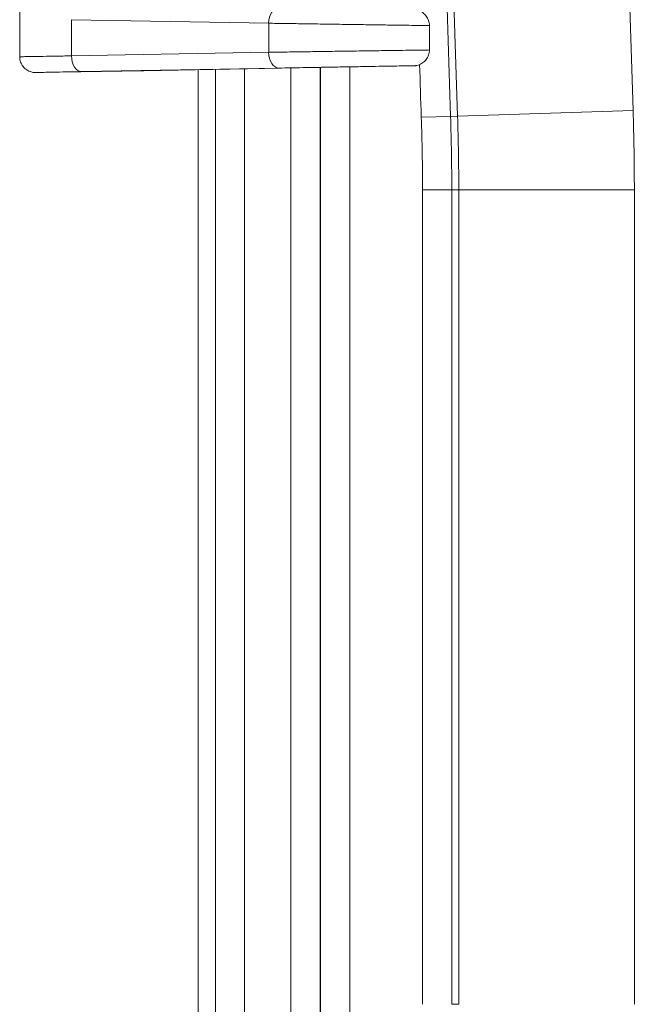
# Model space of a CAD drawing. Header units: inches. Extents: x 0 to 110, y 2 to 70.
# Tile 86 of 129: x 79.24 to 80.6, y 28.43 to 30.61. Entities that reach past the tile are written whole.
import ezdxf

# ---------------------------------------------------------------- set-up
doc = ezdxf.new("R2010")
doc.units = ezdxf.units.IN
doc.header["$LTSCALE"] = 3.25
doc.header["$MEASUREMENT"] = 0
doc.layers.add('Visible (ANSI)', color=7, linetype='Continuous', lineweight=18)
doc.layers.add('Visible Narrow (ANSI)', color=7, linetype='Continuous', lineweight=5)

msp = doc.modelspace()

# ---------------------------------------------------------------- linework, layer by layer
at = {"layer": 'Visible (ANSI)'}
for p, q in [((79.2394, 30.5315), (79.2394, 30.6473)), ((80.1494, 30.6007), (80.1494, 30.5465)), ((80.0892, 30.511), (79.5148, 30.5001)), ((79.3748, 30.4977), (79.2784, 30.4965)), ((79.5111, 30.5001), (79.3751, 30.4977)), ((79.6357, 27.6151), (79.6357, 30.5024))]:
    msp.add_line(p, q, dxfattribs=at)
for centre, major_axis, ratio, start_param, end_param in [((79.3744, 30.5327), (0.0004, -0.035), 0.987131, 0, 0.005144), ((79.7342, 30.5039), (-0.2554, -0.0045), 0.000819, 5.746306, 5.771181)]:
    msp.add_ellipse(centre, major_axis=major_axis, ratio=ratio, start_param=start_param, end_param=end_param, dxfattribs=at)
for points, knots in [([(80.0892, 30.6362), (80.0994, 30.636), (80.1068, 30.6359), (80.1132, 30.6357), (80.1143, 30.6357), (80.1155, 30.6357), (80.1156, 30.6357), (80.1159, 30.6357), (80.1161, 30.6357), (80.1165, 30.6356), (80.1166, 30.6356), (80.1169, 30.6356), (80.1171, 30.6356), (80.1176, 30.6356), (80.1181, 30.6355), (80.1194, 30.6353), (80.1204, 30.6352), (80.1224, 30.6348), (80.1234, 30.6345), (80.1271, 30.6335), (80.1297, 30.6323), (80.1353, 30.629), (80.1382, 30.6266), (80.1431, 30.6211), (80.1451, 30.6179), (80.1481, 30.6111), (80.149, 30.6074), (80.1494, 30.6027), (80.1494, 30.6017), (80.1494, 30.6007)], [0, 0, 0, 0, 0.1513898, 0.1513898, 0.2256786, 0.2256786, 0.2342468, 0.2342468, 0.2406883, 0.2406883, 0.2434453, 0.2434453, 0.2453223, 0.2453223, 0.2491429, 0.2491429, 0.2567376, 0.2567376, 0.2645752, 0.2645752, 0.2862193, 0.2862193, 0.3139819, 0.3139819, 0.3423103, 0.3423103, 0.3706368, 0.3706368, 0.3782461, 0.3782461, 0.3782461, 0.3782461]), ([(79.2784, 30.4965), (79.277, 30.4965), (79.276, 30.4965), (79.2749, 30.4965), (79.2747, 30.4965), (79.2739, 30.4965), (79.2737, 30.4965), (79.2731, 30.4965), (79.2729, 30.4965), (79.2724, 30.4965), (79.2721, 30.4965), (79.2712, 30.4966), (79.2704, 30.4967), (79.2681, 30.497), (79.2666, 30.4973), (79.2632, 30.4982), (79.2614, 30.4989), (79.2564, 30.5012), (79.2533, 30.5033), (79.248, 30.5082), (79.2456, 30.5112), (79.242, 30.5177), (79.2407, 30.5212), (79.2396, 30.5271), (79.2394, 30.5293), (79.2394, 30.5315)], [0, 0, 0, 0, 0.0636922, 0.0636922, 0.0924984, 0.0924984, 0.1024609, 0.1024609, 0.105588, 0.105588, 0.108582, 0.108582, 0.1146656, 0.1146656, 0.1266388, 0.1266388, 0.1414157, 0.1414157, 0.1686081, 0.1686081, 0.1968848, 0.1968848, 0.2252112, 0.2252112, 0.2420127, 0.2420127, 0.2420127, 0.2420127]), ([(80.1494, 30.5465), (80.1494, 30.5427), (80.1488, 30.5389), (80.1464, 30.5318), (80.1446, 30.5284), (80.1402, 30.5225), (80.1374, 30.5198), (80.1313, 30.5156), (80.1279, 30.5139), (80.1226, 30.5124), (80.1208, 30.512), (80.1187, 30.5117), (80.1183, 30.5117), (80.1177, 30.5116), (80.1175, 30.5116), (80.1171, 30.5116), (80.1168, 30.5116), (80.1165, 30.5115), (80.1163, 30.5115), (80.116, 30.5115), (80.1159, 30.5115), (80.1155, 30.5115), (80.1154, 30.5115), (80.1147, 30.5115), (80.1142, 30.5114), (80.1113, 30.5114), (80.1075, 30.5113), (80.0984, 30.5111), (80.0941, 30.511), (80.0892, 30.511)], [0, 0, 0, 0, 0.0287644, 0.0287644, 0.0570761, 0.0570761, 0.0854038, 0.0854038, 0.1137258, 0.1137258, 0.1274752, 0.1274752, 0.130552, 0.130552, 0.1326418, 0.1326418, 0.1355156, 0.1355156, 0.1385207, 0.1385207, 0.1436276, 0.1436276, 0.1560146, 0.1560146, 0.1931434, 0.1931434, 0.3052609, 0.3052609, 0.378536, 0.378536, 0.378536, 0.378536])]:
    msp.add_open_spline(points, degree=3, knots=knots, dxfattribs=at)
msp.add_open_spline([(79.5116, 30.5001), (79.5116, 30.5001), (79.5115, 30.5001), (79.5115, 30.5001)], degree=3, dxfattribs=at)
at = {"layer": 'Visible Narrow (ANSI)'}
for p, q in [((79.3544, 30.5334), (79.3544, 30.6137)), ((79.3544, 30.6137), (79.7924, 30.6058)), ((79.7924, 30.6058), (79.7924, 30.5414)), ((79.3544, 30.5334), (79.7924, 30.5414)), ((79.3771, 30.4984), (79.8152, 30.5064)), ((80.0891, 30.511), (79.5147, 30.5001)), ((79.8415, 30.5063), (79.8415, 28.0882)), ((79.9065, 30.5075), (79.9065, 28.0882)), ((79.9075, 28.0891), (79.9075, 30.5075)), ((79.9725, 28.0891), (79.9725, 30.5088)), ((79.375, 30.4977), (79.2786, 30.4965)), ((79.375, 30.4977), (79.5115, 30.5001)), ((79.6742, 27.6537), (79.6742, 30.5031)), ((79.739, 27.6537), (79.739, 30.5044)), ((80.1315, 30.3971), (80.1964, 30.3992)), ((80.2119, 30.3997), (80.1964, 30.3992)), ((80.2119, 30.3997), (80.6017, 30.4124)), ((80.1341, 30.2362), (80.1341, 28.4286)), ((80.1341, 30.2362), (80.1991, 30.2362)), ((80.2146, 30.2362), (80.1991, 30.2362)), ((80.1991, 30.2362), (80.1991, 28.4286)), ((80.2146, 30.2362), (80.6046, 30.2362)), ((80.2146, 30.2362), (80.2146, 28.4286)), ((80.6046, 30.2362), (80.6046, 28.4286)), ((80.1991, 28.4286), (80.2146, 28.4286))]:
    msp.add_line(p, q, dxfattribs=at)
for centre, radius, start, end in [((192.6669, 34.0686), 112.5149, 178.131383, 181.868617), ((192.6669, 34.0686), 112.1249, 178.131383, 181.868617), ((192.6669, 34.0686), 112.5304, 181.673031, 181.868617), ((192.6669, 34.0686), 112.5954, 181.809056, 181.868617), ((75.1982, 30.2362), 4.9359, 0, 1.8686), ((75.1982, 30.2362), 5.0009, 0, 1.8686), ((75.1982, 30.2362), 5.0164, 0, 1.8686), ((75.1982, 30.2362), 5.4064, 0, 1.8686)]:
    msp.add_arc(centre, radius, start, end, dxfattribs=at)
for centre, major_axis, ratio, start_param, end_param in [((79.8145, 30.6058), (0.0006, 0.035), 0.631985, 0.001078, 1.582239), ((79.3765, 30.5334), (0.0006, -0.035), 0.631985, 4.700947, 6.282124), ((79.8145, 30.5414), (0.0006, -0.035), 0.631985, 4.700946, 6.282114), ((79.7153, 30.5035), (-0.2364, -0.0041), 0.000839, 5.72487, 5.75124)]:
    msp.add_ellipse(centre, major_axis=major_axis, ratio=ratio, start_param=start_param, end_param=end_param, dxfattribs=at)
for points, knots in [([(79.7924, 30.6058), (79.8037, 30.6056), (79.8281, 30.6053), (79.8687, 30.6047), (79.9118, 30.604), (79.9557, 30.6034), (79.9985, 30.6028), (80.0387, 30.6022), (80.0746, 30.6017), (80.1048, 30.6013), (80.128, 30.6009), (80.1435, 30.6007), (80.1489, 30.6007), (80.1494, 30.6007), (80.1494, 30.6007)], [0.0000064, 0.0000064, 0.0000064, 0.0000064, 0.0714286, 0.1428571, 0.2142857, 0.2857143, 0.3571429, 0.4285714, 0.5, 0.5714286, 0.6428571, 0.7142857, 0.7857143, 0.8074724, 0.8074724, 0.8074724, 0.8074724]), ([(79.2394, 30.5315), (79.2394, 30.5315), (79.2394, 30.5315), (79.2394, 30.5315), (79.2394, 30.5315), (79.2396, 30.5315), (79.2414, 30.5315), (79.2447, 30.5316), (79.2448, 30.5316), (79.2483, 30.5317), (79.2532, 30.5318), (79.2661, 30.532), (79.2741, 30.5321), (79.2837, 30.5323), (79.2839, 30.5323), (79.2933, 30.5324), (79.3038, 30.5326), (79.316, 30.5328), (79.3166, 30.5328), (79.3286, 30.533), (79.3411, 30.5332), (79.3544, 30.5334)], [0.1534909, 0.1534909, 0.1534909, 0.1534909, 0.1565624, 0.1565624, 0.1666667, 0.1666667, 0.3279827, 0.3279827, 0.3333333, 0.3333333, 0.4994033, 0.4994033, 0.6666667, 0.6666667, 0.6708218, 0.6708218, 0.8333333, 0.8333333, 0.8422412, 0.8422412, 0.999981, 0.999981, 0.999981, 0.999981]), ([(79.7924, 30.5414), (79.8037, 30.5415), (79.8281, 30.5419), (79.8687, 30.5425), (79.9118, 30.5431), (79.9557, 30.5438), (79.9985, 30.5444), (80.0387, 30.545), (80.0746, 30.5455), (80.1048, 30.5459), (80.128, 30.5462), (80.1435, 30.5464), (80.1489, 30.5465), (80.1494, 30.5465), (80.1494, 30.5465)], [0.0000052, 0.0000052, 0.0000052, 0.0000052, 0.0714286, 0.1428571, 0.2142857, 0.2857143, 0.3571429, 0.4285714, 0.5, 0.5714286, 0.6428571, 0.7142857, 0.7857143, 0.8074722, 0.8074722, 0.8074722, 0.8074722]), ([(79.8152, 30.5064), (79.8239, 30.5065), (79.8331, 30.5067), (79.8429, 30.5069), (79.8438, 30.5069), (79.8447, 30.5069), (79.8456, 30.5069), (79.8556, 30.5071), (79.8662, 30.5073), (79.8771, 30.5075), (79.8779, 30.5075), (79.8787, 30.5075), (79.8795, 30.5075), (79.8906, 30.5077), (79.902, 30.5079), (79.9135, 30.5081), (79.9142, 30.5081), (79.9148, 30.5081), (79.9155, 30.5082), (79.9272, 30.5084), (79.939, 30.5086), (79.9506, 30.5088), (79.9511, 30.5088), (79.9516, 30.5088), (79.9521, 30.5088), (79.964, 30.509), (79.9757, 30.5092), (79.987, 30.5094), (79.9873, 30.5094), (79.9876, 30.5094), (79.9879, 30.5094), (79.9994, 30.5096), (80.0105, 30.5098), (80.0211, 30.51), (80.0319, 30.5102), (80.042, 30.5103), (80.0514, 30.5105), (80.0606, 30.5106), (80.0691, 30.5108), (80.0766, 30.5109), (80.0767, 30.5109), (80.0768, 30.5109), (80.077, 30.5109), (80.0843, 30.511), (80.0907, 30.5111), (80.096, 30.5112), (80.0962, 30.5112), (80.0963, 30.5112), (80.0965, 30.5112), (80.1017, 30.5113), (80.1058, 30.5114), (80.1089, 30.5114), (80.109, 30.5114), (80.1092, 30.5114), (80.1093, 30.5114), (80.1122, 30.5115), (80.114, 30.5115), (80.1147, 30.5115), (80.1148, 30.5115), (80.1148, 30.5115), (80.1148, 30.5115), (80.1154, 30.5115), (80.1149, 30.5115), (80.1133, 30.5114), (80.1131, 30.5114), (80.113, 30.5114), (80.1128, 30.5114), (80.1111, 30.5114), (80.1083, 30.5113), (80.1046, 30.5112), (80.1042, 30.5112), (80.1038, 30.5112), (80.1034, 30.5112), (80.0996, 30.5111), (80.0949, 30.5111), (80.0891, 30.511)], [0, 0, 0, 0, 0.065296, 0.065296, 0.065296, 0.071429, 0.071429, 0.071429, 0.137832, 0.137832, 0.137832, 0.142857, 0.142857, 0.142857, 0.210326, 0.210326, 0.210326, 0.214286, 0.214286, 0.214286, 0.282827, 0.282827, 0.282827, 0.285714, 0.285714, 0.285714, 0.355327, 0.355327, 0.355327, 0.357143, 0.357143, 0.357143, 0.427826, 0.427826, 0.427826, 0.5, 0.5, 0.5, 0.571429, 0.571429, 0.571429, 0.572822, 0.572822, 0.572822, 0.642857, 0.642857, 0.642857, 0.645322, 0.645322, 0.645322, 0.714286, 0.714286, 0.714286, 0.717822, 0.717822, 0.717822, 0.785714, 0.785714, 0.785714, 0.790323, 0.790323, 0.790323, 0.857143, 0.857143, 0.857143, 0.862817, 0.862817, 0.862817, 0.928571, 0.928571, 0.928571, 0.935358, 0.935358, 0.935358, 1, 1, 1, 1]), ([(79.2786, 30.4965), (79.2761, 30.4965), (79.2749, 30.4965), (79.275, 30.4965), (79.275, 30.4965), (79.275, 30.4965), (79.275, 30.4965), (79.2752, 30.4965), (79.2768, 30.4965), (79.2796, 30.4966), (79.2797, 30.4966), (79.2798, 30.4966), (79.2799, 30.4966), (79.2829, 30.4967), (79.2873, 30.4968), (79.293, 30.4969), (79.2988, 30.497), (79.3058, 30.4971), (79.3142, 30.4973), (79.3144, 30.4973), (79.3146, 30.4973), (79.3148, 30.4973), (79.3229, 30.4974), (79.3322, 30.4976), (79.3425, 30.4978), (79.343, 30.4978), (79.3436, 30.4978), (79.3442, 30.4978), (79.3542, 30.498), (79.3652, 30.4982), (79.3771, 30.4984)], [0, 0, 0, 0, 0.156669, 0.156669, 0.156669, 0.166667, 0.166667, 0.166667, 0.328064, 0.328064, 0.328064, 0.333333, 0.333333, 0.333333, 0.499411, 0.499411, 0.499411, 0.666667, 0.666667, 0.666667, 0.670756, 0.670756, 0.670756, 0.833333, 0.833333, 0.833333, 0.842144, 0.842144, 0.842144, 1, 1, 1, 1])]:
    msp.add_open_spline(points, degree=3, knots=knots, dxfattribs=at)

doc.saveas('drawing.dxf')
